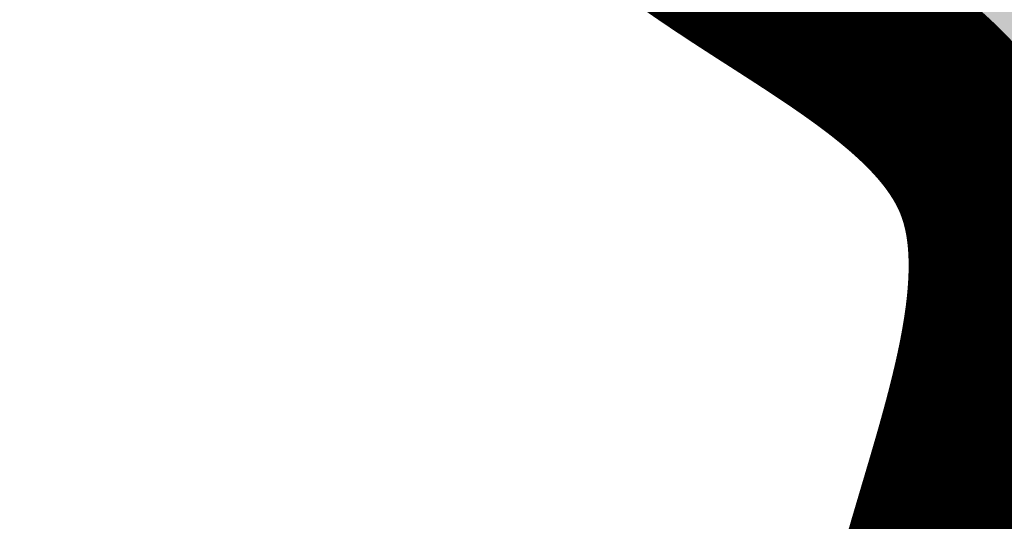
# Model space of a CAD drawing. Header units: feet. Extents: x 1609737 to 1611449, y 574802 to 575794.
# Tile 75 of 256: x 1610326.76 to 1610331.89, y 575082.48 to 575085.1. Entities that reach past the tile are written whole.
import ezdxf

# ---------------------------------------------------------------- set-up
doc = ezdxf.new("R2010")
doc.units = ezdxf.units.FT
doc.header["$MEASUREMENT"] = 0
for name, color, linetype in [('C-GROUTED-BLDR-HTCH', 51, 'Continuous'), ('C-THICKENED EDGE', 3, 'Continuous'), ('C-VOID FILLED RIPRAP', 23, 'Continuous')]:
    doc.layers.add(name, color=color, linetype=linetype)

msp = doc.modelspace()

# ---------------------------------------------------------------- hatches: boundary and pattern name
at = {"layer": 'C-GROUTED-BLDR-HTCH'}
h = msp.add_hatch(color=256, dxfattribs=at)
h.dxf.hatch_style = 1
edge = h.paths.add_edge_path()
edge.add_spline(control_points=[(1610338.3167, 575077.3049), (1610339.2058, 575077.2915), (1610341.5329, 575077.2562), (1610344.6524, 575078.9158), (1610347.6624, 575081.4405), (1610347.21, 575084.6556), (1610349.2776, 575086.9109), (1610347.9412, 575090.0754), (1610349.8933, 575092.3699), (1610350.1032, 575096.1434), (1610355.5532, 575095.4003), (1610355.9934, 575101.2696), (1610355.4723, 575105.8308), (1610358.5277, 575109.9061), (1610357.7687, 575114.2476), (1610360.3161, 575118.2475), (1610357.4874, 575121.9173), (1610357.4488, 575126.6298), (1610353.045, 575127.7319), (1610350.0293, 575131.6147), (1610344.3797, 575129.0674), (1610338.2027, 575130.8538), (1610334.7634, 575126.4186), (1610330.1865, 575124.5956), (1610330.8492, 575119.6839), (1610326.7603, 575115.3368), (1610332.0148, 575111.6728), (1610329.6882, 575107.7176), (1610332.8531, 575104.2811), (1610328.7347, 575100.8874), (1610330.5355, 575097.3779), (1610332.432, 575095.0593), (1610331.0877, 575092.6551), (1610328.8199, 575090.5035), (1610328.3858, 575085.833), (1610332.7256, 575084.3907), (1610329.7082, 575079.4126), (1610335.7189, 575079.1351), (1610337.8163, 575077.6574), (1610338.3167, 575077.3049)], knot_values=[0, 0, 0, 0, 2.629347, 6.881984, 10.487205, 13.296629, 15.704073, 18.754872, 21.957034, 24.143028, 28.660447, 32.77529, 38.589494, 42.850758, 46.726894, 51.251532, 55.088623, 59.38992, 63.598882, 66.989913, 72.808093, 79.211045, 84.252323, 88.386801, 92.089543, 97.425027, 102.4142, 105.567426, 108.88228, 113.508657, 117.034267, 119.491822, 121.72739, 124.218689, 129.345747, 131.896206, 134.923903, 141.002074, 142.906083, 142.906083, 142.906083, 142.906083], degree=3, periodic=0)

# ---------------------------------------------------------------- linework, layer by layer
msp.add_spline([(1610338.3167, 575077.3049), (1610340.9431, 575077.4287), (1610344.8098, 575079.1988), (1610347.2113, 575081.8878), (1610347.6453, 575084.6635), (1610348.6873, 575086.8337), (1610348.5385, 575089.8809), (1610349.7285, 575092.8537), (1610350.3978, 575094.9347), (1610354.6371, 575096.4955), (1610355.827, 575100.4345), (1610356.2733, 575106.2316), (1610357.9896, 575110.1319), (1610358.2871, 575113.9966), (1610359.4027, 575118.3816), (1610357.9896, 575121.949), (1610356.6509, 575126.0367), (1610353.081, 575128.2663), (1610350.4036, 575130.3473), (1610344.6025, 575129.9014), (1610338.2065, 575129.6041), (1610334.1903, 575126.5569), (1610330.9179, 575124.03), (1610330.2486, 575120.3882), (1610328.538, 575115.3344), (1610330.9179, 575110.9494), (1610330.4717, 575107.828), (1610331.5873, 575104.7065), (1610329.728, 575100.4702), (1610330.8436, 575097.1257), (1610331.9455, 575094.929), (1610331.0901, 575092.8636), (1610329.5792, 575090.8827), (1610329.8099, 575085.7609), (1610331.7575, 575084.1141), (1610331.3081, 575081.1199), (1610336.6871, 575078.2897), (1610338.3167, 575077.3049)], degree=3, dxfattribs=at)
at = {"layer": 'C-THICKENED EDGE', "const_width": 1, "flags": 128}
msp.add_lwpolyline([(1610330.2415, 575085.5989), (1610330.2475, 575085.5945), (1610330.2536, 575085.5902), (1610330.2596, 575085.5859), (1610330.2656, 575085.5816), (1610330.2716, 575085.5773), (1610330.2777, 575085.573), (1610330.2837, 575085.5687), (1610330.2898, 575085.5645), (1610330.2959, 575085.5602), (1610330.3019, 575085.5559), (1610330.308, 575085.5517), (1610330.3141, 575085.5474), (1610330.3202, 575085.5432), (1610330.3263, 575085.5389), (1610330.3324, 575085.5347), (1610330.3385, 575085.5305), (1610330.3446, 575085.5262), (1610330.3507, 575085.522), (1610330.3568, 575085.5178), (1610330.3629, 575085.5136), (1610330.3691, 575085.5094), (1610330.3752, 575085.5052), (1610330.3814, 575085.501), (1610330.3875, 575085.4969), (1610330.3937, 575085.4927), (1610330.3998, 575085.4885), (1610330.406, 575085.4843), (1610330.4121, 575085.4802), (1610330.4183, 575085.476), (1610330.4245, 575085.4719), (1610330.4306, 575085.4677), (1610330.443, 575085.4595), (1610330.4554, 575085.4512), (1610330.4678, 575085.443), (1610330.4802, 575085.4348), (1610330.4926, 575085.4266), (1610330.505, 575085.4184), (1610330.5174, 575085.4102), (1610330.5299, 575085.4021), (1610330.5423, 575085.3939), (1610330.5547, 575085.3858), (1610330.5672, 575085.3777), (1610330.5796, 575085.3696), (1610330.5921, 575085.3615), (1610330.6045, 575085.3535), (1610330.617, 575085.3454), (1610330.6294, 575085.3374), (1610330.6419, 575085.3294), (1610330.6543, 575085.3213), (1610330.6668, 575085.3133), (1610330.6792, 575085.3053), (1610330.6916, 575085.2973), (1610330.7041, 575085.2894), (1610330.7165, 575085.2814), (1610330.7289, 575085.2734), (1610330.7413, 575085.2655), (1610330.7536, 575085.2575), (1610330.766, 575085.2496), (1610330.7784, 575085.2416), (1610330.7907, 575085.2337), (1610330.803, 575085.2257), (1610330.8153, 575085.2178), (1610330.8276, 575085.2099), (1610330.8399, 575085.202), (1610330.8521, 575085.194), (1610330.8644, 575085.1861), (1610330.8766, 575085.1782), (1610330.8887, 575085.1703), (1610330.8948, 575085.1663), (1610330.9009, 575085.1623), (1610330.907, 575085.1584), (1610330.913, 575085.1544), (1610330.9191, 575085.1504), (1610330.9251, 575085.1465), (1610330.9312, 575085.1425), (1610330.9372, 575085.1385), (1610330.9432, 575085.1346), (1610330.9493, 575085.1306), (1610330.9553, 575085.1266), (1610330.9613, 575085.1227), (1610330.9673, 575085.1187), (1610330.9733, 575085.1147), (1610330.9793, 575085.1108), (1610330.9852, 575085.1068), (1610330.9912, 575085.1028), (1610330.9972, 575085.0988), (1610331.0031, 575085.0949), (1610331.009, 575085.0909), (1610331.015, 575085.0869), (1610331.0209, 575085.0829), (1610331.0268, 575085.0789), (1610331.0327, 575085.0749), (1610331.0386, 575085.071), (1610331.0445, 575085.067), (1610331.0504, 575085.063), (1610331.0562, 575085.059), (1610331.0621, 575085.055), (1610331.068, 575085.051), (1610331.0738, 575085.047), (1610331.0796, 575085.043), (1610331.0854, 575085.039), (1610331.0912, 575085.035), (1610331.097, 575085.031), (1610331.1028, 575085.0269), (1610331.1086, 575085.0229), (1610331.1144, 575085.0189), (1610331.1201, 575085.0149), (1610331.1259, 575085.0109), (1610331.1316, 575085.0068), (1610331.1373, 575085.0028), (1610331.143, 575084.9988), (1610331.1487, 575084.9947), (1610331.1544, 575084.9907), (1610331.1601, 575084.9867), (1610331.1657, 575084.9826), (1610331.1714, 575084.9786), (1610331.177, 575084.9745), (1610331.1826, 575084.9705), (1610331.1882, 575084.9664), (1610331.1938, 575084.9623), (1610331.1994, 575084.9583), (1610331.205, 575084.9542), (1610331.2106, 575084.9501), (1610331.2161, 575084.946), (1610331.2216, 575084.942), (1610331.2271, 575084.9379), (1610331.2327, 575084.9338), (1610331.2381, 575084.9297), (1610331.2436, 575084.9256), (1610331.2491, 575084.9215), (1610331.2545, 575084.9174), (1610331.26, 575084.9133), (1610331.2654, 575084.9091), (1610331.2708, 575084.905), (1610331.2762, 575084.9009), (1610331.2816, 575084.8968), (1610331.2869, 575084.8926), (1610331.2923, 575084.8885), (1610331.2976, 575084.8843), (1610331.3029, 575084.8802), (1610331.3082, 575084.876), (1610331.3135, 575084.8718), (1610331.3188, 575084.8677), (1610331.324, 575084.8635), (1610331.3292, 575084.8593), (1610331.3345, 575084.8551), (1610331.3397, 575084.8509), (1610331.3448, 575084.8468), (1610331.35, 575084.8425), (1610331.3552, 575084.8383), (1610331.3603, 575084.8341), (1610331.3654, 575084.8299), (1610331.3705, 575084.8257), (1610331.3756, 575084.8214), (1610331.3807, 575084.8172), (1610331.3857, 575084.813), (1610331.3908, 575084.8087), (1610331.3958, 575084.8045), (1610331.4008, 575084.8002), (1610331.4058, 575084.7959), (1610331.4107, 575084.7916), (1610331.4157, 575084.7874), (1610331.4206, 575084.7831), (1610331.4255, 575084.7788), (1610331.4304, 575084.7745), (1610331.4352, 575084.7702), (1610331.4401, 575084.7658), (1610331.4449, 575084.7615), (1610331.4497, 575084.7572), (1610331.4545, 575084.7528), (1610331.4593, 575084.7485), (1610331.4641, 575084.7441), (1610331.4688, 575084.7398), (1610331.4735, 575084.7354), (1610331.4782, 575084.731), (1610331.4829, 575084.7267), (1610331.4875, 575084.7223), (1610331.4922, 575084.7179), (1610331.4968, 575084.7135), (1610331.5014, 575084.709), (1610331.5059, 575084.7046), (1610331.5105, 575084.7002), (1610331.515, 575084.6957), (1610331.5195, 575084.6913), (1610331.524, 575084.6868), (1610331.5285, 575084.6824), (1610331.5329, 575084.6779), (1610331.5373, 575084.6734), (1610331.5417, 575084.6689), (1610331.5461, 575084.6644), (1610331.5505, 575084.6599), (1610331.5548, 575084.6554), (1610331.5591, 575084.6509), (1610331.5634, 575084.6464), (1610331.5677, 575084.6418), (1610331.5719, 575084.6373), (1610331.574, 575084.635), (1610331.5761, 575084.6327), (1610331.5782, 575084.6304), (1610331.5803, 575084.6281), (1610331.5824, 575084.6258), (1610331.5845, 575084.6236), (1610331.5866, 575084.6213), (1610331.5887, 575084.619), (1610331.5907, 575084.6167), (1610331.5928, 575084.6144), (1610331.5948, 575084.6121), (1610331.5969, 575084.6098), (1610331.5989, 575084.6075), (1610331.601, 575084.6051), (1610331.603, 575084.6028), (1610331.605, 575084.6005), (1610331.6071, 575084.5982), (1610331.6091, 575084.5959), (1610331.6111, 575084.5936), (1610331.6131, 575084.5912), (1610331.6151, 575084.5889), (1610331.6171, 575084.5866), (1610331.619, 575084.5842), (1610331.621, 575084.5819), (1610331.623, 575084.5796), (1610331.625, 575084.5772), (1610331.6269, 575084.5749), (1610331.6289, 575084.5726), (1610331.6308, 575084.5702), (1610331.6328, 575084.5679), (1610331.6347, 575084.5655), (1610331.6366, 575084.5631), (1610331.6385, 575084.5608), (1610331.6405, 575084.5584), (1610331.6424, 575084.5561), (1610331.6443, 575084.5537), (1610331.6462, 575084.5513), (1610331.6481, 575084.549), (1610331.6499, 575084.5466), (1610331.6518, 575084.5442), (1610331.6537, 575084.5418), (1610331.6556, 575084.5395), (1610331.6574, 575084.5371), (1610331.6593, 575084.5347), (1610331.6611, 575084.5323), (1610331.663, 575084.5299), (1610331.6648, 575084.5275), (1610331.6666, 575084.5251), (1610331.6684, 575084.5227), (1610331.6703, 575084.5203), (1610331.6721, 575084.5179), (1610331.6739, 575084.5155), (1610331.6757, 575084.5131), (1610331.6774, 575084.5107), (1610331.6792, 575084.5083), (1610331.681, 575084.5059), (1610331.6828, 575084.5034), (1610331.6845, 575084.501), (1610331.6863, 575084.4986), (1610331.688, 575084.4962), (1610331.6898, 575084.4937), (1610331.6915, 575084.4913), (1610331.6932, 575084.4889), (1610331.6949, 575084.4864), (1610331.6967, 575084.484), (1610331.6984, 575084.4815), (1610331.7001, 575084.4791), (1610331.7018, 575084.4766), (1610331.7035, 575084.4742), (1610331.7051, 575084.4717), (1610331.7068, 575084.4693), (1610331.7085, 575084.4668), (1610331.7101, 575084.4643), (1610331.7118, 575084.4619), (1610331.7134, 575084.4594), (1610331.7151, 575084.4569), (1610331.7167, 575084.4544), (1610331.7183, 575084.452), (1610331.7199, 575084.4495), (1610331.7215, 575084.447), (1610331.7232, 575084.4445), (1610331.7247, 575084.442), (1610331.7263, 575084.4395), (1610331.7279, 575084.437), (1610331.7295, 575084.4345), (1610331.7311, 575084.432), (1610331.7326, 575084.4295), (1610331.7342, 575084.427), (1610331.7357, 575084.4245), (1610331.7373, 575084.422), (1610331.7388, 575084.4194), (1610331.7403, 575084.4169), (1610331.7418, 575084.4144), (1610331.7434, 575084.4119), (1610331.7449, 575084.4093), (1610331.7464, 575084.4068), (1610331.7478, 575084.4042), (1610331.7493, 575084.4017), (1610331.7508, 575084.3992), (1610331.7523, 575084.3966), (1610331.7537, 575084.3941), (1610331.7552, 575084.3915), (1610331.7566, 575084.389), (1610331.7581, 575084.3864), (1610331.7595, 575084.3838), (1610331.7609, 575084.3813), (1610331.7623, 575084.3787), (1610331.7637, 575084.3761), (1610331.7651, 575084.3735), (1610331.7665, 575084.371), (1610331.7679, 575084.3684), (1610331.7693, 575084.3658), (1610331.7707, 575084.3632), (1610331.772, 575084.3606), (1610331.7734, 575084.358), (1610331.7747, 575084.3554), (1610331.7761, 575084.3528), (1610331.7774, 575084.3502), (1610331.7787, 575084.3476), (1610331.78, 575084.345), (1610331.7813, 575084.3424), (1610331.7826, 575084.3397), (1610331.7839, 575084.3371), (1610331.7852, 575084.3345), (1610331.7865, 575084.3319), (1610331.7878, 575084.3292), (1610331.789, 575084.3266), (1610331.7903, 575084.324), (1610331.7915, 575084.3213), (1610331.7928, 575084.3187), (1610331.794, 575084.316), (1610331.7952, 575084.3134), (1610331.7965, 575084.3107), (1610331.7977, 575084.3081), (1610331.7989, 575084.3054), (1610331.8001, 575084.3027), (1610331.8012, 575084.3001), (1610331.8024, 575084.2974), (1610331.8036, 575084.2947), (1610331.8047, 575084.292), (1610331.8059, 575084.2893), (1610331.807, 575084.2867), (1610331.8082, 575084.284), (1610331.8093, 575084.2813), (1610331.8104, 575084.2786), (1610331.8115, 575084.2759), (1610331.8126, 575084.2732), (1610331.8137, 575084.2705), (1610331.8148, 575084.2677), (1610331.8159, 575084.265), (1610331.817, 575084.2623), (1610331.818, 575084.2596), (1610331.8191, 575084.2569), (1610331.8201, 575084.2541), (1610331.8212, 575084.2514), (1610331.8222, 575084.2487), (1610331.8232, 575084.2459), (1610331.8242, 575084.2432), (1610331.8253, 575084.2404), (1610331.8262, 575084.2377), (1610331.8272, 575084.2349), (1610331.8282, 575084.2322), (1610331.8292, 575084.2294), (1610331.8302, 575084.2266), (1610331.8311, 575084.2239), (1610331.8321, 575084.2211), (1610331.833, 575084.2183), (1610331.8339, 575084.2155), (1610331.8349, 575084.2127), (1610331.8358, 575084.2099), (1610331.8367, 575084.2072), (1610331.8376, 575084.2044), (1610331.8385, 575084.2016), (1610331.8394, 575084.1988), (1610331.8402, 575084.196), (1610331.8411, 575084.1931), (1610331.842, 575084.1903), (1610331.8428, 575084.1875), (1610331.8437, 575084.1847), (1610331.8445, 575084.1819), (1610331.8453, 575084.1791), (1610331.8462, 575084.1762), (1610331.847, 575084.1734), (1610331.8478, 575084.1706), (1610331.8486, 575084.1677), (1610331.8494, 575084.1649), (1610331.8502, 575084.162), (1610331.8509, 575084.1592), (1610331.8517, 575084.1563), (1610331.8525, 575084.1535), (1610331.8532, 575084.1506), (1610331.854, 575084.1477), (1610331.8547, 575084.1449), (1610331.8554, 575084.142), (1610331.8561, 575084.1391), (1610331.8569, 575084.1363), (1610331.8576, 575084.1334), (1610331.8583, 575084.1305), (1610331.8589, 575084.1276), (1610331.8596, 575084.1247), (1610331.8603, 575084.1218), (1610331.861, 575084.1189), (1610331.8616, 575084.116), (1610331.8623, 575084.1131), (1610331.8629, 575084.1102), (1610331.8636, 575084.1073), (1610331.8642, 575084.1044), (1610331.8648, 575084.1015), (1610331.8654, 575084.0986), (1610331.8661, 575084.0956), (1610331.8667, 575084.0927), (1610331.8673, 575084.0898), (1610331.8678, 575084.0869), (1610331.8684, 575084.0839), (1610331.869, 575084.081), (1610331.8696, 575084.078), (1610331.8701, 575084.0751), (1610331.8707, 575084.0721), (1610331.8712, 575084.0692), (1610331.8717, 575084.0662), (1610331.8723, 575084.0633), (1610331.8728, 575084.0603), (1610331.8733, 575084.0574), (1610331.8738, 575084.0544), (1610331.8743, 575084.0514), (1610331.8748, 575084.0485), (1610331.8753, 575084.0455), (1610331.8758, 575084.0425), (1610331.8763, 575084.0395), (1610331.8767, 575084.0365), (1610331.8772, 575084.0335), (1610331.8776, 575084.0305), (1610331.8781, 575084.0276), (1610331.8785, 575084.0246), (1610331.8789, 575084.0216), (1610331.8794, 575084.0186), (1610331.8798, 575084.0155), (1610331.8802, 575084.0125), (1610331.8806, 575084.0095), (1610331.881, 575084.0065), (1610331.8814, 575084.0035), (1610331.8818, 575084.0005), (1610331.8821, 575083.9974), (1610331.8825, 575083.9944), (1610331.8829, 575083.9914), (1610331.8832, 575083.9884), (1610331.8836, 575083.9853), (1610331.8839, 575083.9823), (1610331.8842, 575083.9792), (1610331.8846, 575083.9762), (1610331.8849, 575083.9731), (1610331.8852, 575083.9701), (1610331.8855, 575083.967), (1610331.8858, 575083.964), (1610331.8861, 575083.9609), (1610331.8864, 575083.9579), (1610331.8867, 575083.9548), (1610331.887, 575083.9517), (1610331.8872, 575083.9487), (1610331.8875, 575083.9456), (1610331.8877, 575083.9425), (1610331.888, 575083.9394), (1610331.8882, 575083.9363), (1610331.8885, 575083.9333), (1610331.8887, 575083.9302), (1610331.8889, 575083.9271), (1610331.8891, 575083.924), (1610331.8893, 575083.9209), (1610331.8895, 575083.9178), (1610331.8897, 575083.9147), (1610331.8899, 575083.9116), (1610331.8901, 575083.9085), (1610331.8903, 575083.9054), (1610331.8905, 575083.9022), (1610331.8906, 575083.8991), (1610331.8908, 575083.896), (1610331.8909, 575083.8929), (1610331.8911, 575083.8898), (1610331.8912, 575083.8866), (1610331.8914, 575083.8835), (1610331.8915, 575083.8804), (1610331.8916, 575083.8772), (1610331.8917, 575083.8741), (1610331.8918, 575083.871), (1610331.8919, 575083.8678), (1610331.892, 575083.8647), (1610331.8921, 575083.8615), (1610331.8922, 575083.8584), (1610331.8923, 575083.8552), (1610331.8923, 575083.8521), (1610331.8924, 575083.8489), (1610331.8925, 575083.8458), (1610331.8925, 575083.8426), (1610331.8926, 575083.8394), (1610331.8926, 575083.8363), (1610331.8927, 575083.8331), (1610331.8927, 575083.8299), (1610331.8927, 575083.8267), (1610331.8927, 575083.8236), (1610331.8927, 575083.8204), (1610331.8927, 575083.8172), (1610331.8927, 575083.814), (1610331.8927, 575083.8108), (1610331.8927, 575083.8076), (1610331.8927, 575083.8044), (1610331.8927, 575083.8012), (1610331.8927, 575083.798), (1610331.8926, 575083.7948), (1610331.8926, 575083.7916), (1610331.8925, 575083.7884), (1610331.8925, 575083.7852), (1610331.8924, 575083.782), (1610331.8924, 575083.7788), (1610331.8923, 575083.7756), (1610331.8921, 575083.7691), (1610331.892, 575083.7627), (1610331.8918, 575083.7562), (1610331.8915, 575083.7497), (1610331.8913, 575083.7433), (1610331.891, 575083.7368), (1610331.8907, 575083.7303), (1610331.8904, 575083.7238), (1610331.8901, 575083.7173), (1610331.8897, 575083.7107), (1610331.8894, 575083.7042), (1610331.889, 575083.6977), (1610331.8885, 575083.6911), (1610331.8881, 575083.6845), (1610331.8876, 575083.678), (1610331.8872, 575083.6714), (1610331.8867, 575083.6648), (1610331.8861, 575083.6582), (1610331.8856, 575083.6516), (1610331.885, 575083.645), (1610331.8845, 575083.6384), (1610331.8838, 575083.6317), (1610331.8832, 575083.6251), (1610331.8826, 575083.6185), (1610331.8819, 575083.6118), (1610331.8812, 575083.6051), (1610331.8805, 575083.5985), (1610331.8798, 575083.5918), (1610331.8791, 575083.5851), (1610331.8783, 575083.5784), (1610331.8775, 575083.5717), (1610331.8767, 575083.565), (1610331.8759, 575083.5583), (1610331.8751, 575083.5515), (1610331.8743, 575083.5448), (1610331.8734, 575083.538), (1610331.8725, 575083.5313), (1610331.8716, 575083.5245), (1610331.8707, 575083.5178), (1610331.8697, 575083.511), (1610331.8688, 575083.5042), (1610331.8678, 575083.4974), (1610331.8668, 575083.4906), (1610331.8658, 575083.4838), (1610331.8648, 575083.477), (1610331.8637, 575083.4702), (1610331.8627, 575083.4634), (1610331.8616, 575083.4566), (1610331.8605, 575083.4497), (1610331.8594, 575083.4429), (1610331.8582, 575083.436), (1610331.8571, 575083.4292), (1610331.8559, 575083.4223), (1610331.8548, 575083.4154), (1610331.8536, 575083.4086), (1610331.8524, 575083.4017), (1610331.8511, 575083.3948), (1610331.8499, 575083.3879), (1610331.8487, 575083.381), (1610331.8474, 575083.3741), (1610331.8461, 575083.3672), (1610331.8448, 575083.3602), (1610331.8435, 575083.3533), (1610331.8422, 575083.3464), (1610331.8408, 575083.3394), (1610331.8395, 575083.3325), (1610331.8381, 575083.3255), (1610331.8367, 575083.3186), (1610331.8353, 575083.3116), (1610331.8339, 575083.3047), (1610331.8325, 575083.2977), (1610331.8311, 575083.2907), (1610331.8296, 575083.2837), (1610331.8281, 575083.2767), (1610331.8267, 575083.2697), (1610331.8252, 575083.2627), (1610331.8237, 575083.2557), (1610331.8221, 575083.2487), (1610331.8206, 575083.2417), (1610331.8191, 575083.2347), (1610331.8175, 575083.2277), (1610331.8159, 575083.2206), (1610331.8144, 575083.2136), (1610331.8128, 575083.2066), (1610331.8112, 575083.1995), (1610331.8096, 575083.1925), (1610331.8079, 575083.1854), (1610331.8063, 575083.1784), (1610331.8046, 575083.1713), (1610331.803, 575083.1642), (1610331.8013, 575083.1572), (1610331.7996, 575083.1501), (1610331.7979, 575083.143), (1610331.7962, 575083.1359), (1610331.7945, 575083.1288), (1610331.7928, 575083.1217), (1610331.7911, 575083.1146), (1610331.7893, 575083.1075), (1610331.7875, 575083.1004), (1610331.7858, 575083.0933), (1610331.784, 575083.0862), (1610331.7822, 575083.0791), (1610331.7804, 575083.072), (1610331.7786, 575083.0649), (1610331.7768, 575083.0577), (1610331.775, 575083.0506), (1610331.7732, 575083.0435), (1610331.7713, 575083.0363), (1610331.7695, 575083.0292), (1610331.7676, 575083.0221), (1610331.7657, 575083.0149), (1610331.7639, 575083.0078), (1610331.762, 575083.0006), (1610331.7601, 575082.9935), (1610331.7582, 575082.9863), (1610331.7563, 575082.9791), (1610331.7544, 575082.972), (1610331.7524, 575082.9648), (1610331.7505, 575082.9576), (1610331.7486, 575082.9505), (1610331.7466, 575082.9433), (1610331.7447, 575082.9361), (1610331.7427, 575082.929), (1610331.7407, 575082.9218), (1610331.7388, 575082.9146), (1610331.7368, 575082.9074), (1610331.7348, 575082.9002), (1610331.7328, 575082.893), (1610331.7308, 575082.8858), (1610331.7288, 575082.8786), (1610331.7268, 575082.8714), (1610331.7228, 575082.857), (1610331.7187, 575082.8426), (1610331.7146, 575082.8282), (1610331.7105, 575082.8138), (1610331.7064, 575082.7994), (1610331.7023, 575082.785), (1610331.6981, 575082.7705), (1610331.6939, 575082.7561), (1610331.6897, 575082.7417), (1610331.6855, 575082.7272), (1610331.6813, 575082.7128), (1610331.6771, 575082.6983), (1610331.6729, 575082.6839), (1610331.6686, 575082.6694), (1610331.6643, 575082.655), (1610331.6601, 575082.6405), (1610331.6558, 575082.6261), (1610331.6473, 575082.5972), (1610331.6387, 575082.5683), (1610331.6301, 575082.5394), (1610331.6215, 575082.5105), (1610331.6129, 575082.4817), (1610331.6087, 575082.4673), (1610331.6044, 575082.4528), (1610331.6001, 575082.4384), (1610331.5959, 575082.424), (1610331.5916, 575082.4096), (1610331.5874, 575082.3953), (1610331.5832, 575082.3809), (1610331.5789, 575082.3665), (1610331.5747, 575082.3522), (1610331.5705, 575082.3378), (1610331.5664, 575082.3235), (1610331.5622, 575082.3092), (1610331.5581, 575082.2948), (1610331.5539, 575082.2805), (1610331.5498, 575082.2662), (1610331.5457, 575082.252), (1610331.5437, 575082.2448), (1610331.5417, 575082.2377), (1610331.5396, 575082.2306), (1610331.5376, 575082.2234), (1610331.5356, 575082.2163), (1610331.5336, 575082.2092), (1610331.5316, 575082.2021), (1610331.5296, 575082.195), (1610331.5276, 575082.1879), (1610331.5256, 575082.1808), (1610331.5237, 575082.1737), (1610331.5217, 575082.1666), (1610331.5197, 575082.1595), (1610331.5178, 575082.1524), (1610331.5158, 575082.1453), (1610331.5139, 575082.1382), (1610331.512, 575082.1312), (1610331.51, 575082.1241), (1610331.5081, 575082.117), (1610331.5062, 575082.11), (1610331.5043, 575082.1029), (1610331.5024, 575082.0959), (1610331.5005, 575082.0888), (1610331.4986, 575082.0818), (1610331.4968, 575082.0747), (1610331.4949, 575082.0677), (1610331.4931, 575082.0607), (1610331.4912, 575082.0537), (1610331.4894, 575082.0466), (1610331.4875, 575082.0396), (1610331.4857, 575082.0326), (1610331.4839, 575082.0256), (1610331.4821, 575082.0186), (1610331.4803, 575082.0116), (1610331.4785, 575082.0046), (1610331.4768, 575081.9977), (1610331.475, 575081.9907), (1610331.4733, 575081.9837), (1610331.4715, 575081.9767)], dxfattribs=at)
at = {"layer": 'C-VOID FILLED RIPRAP', "linetype": 'Continuous'}
msp.add_lwpolyline([(1610330.7149, 575085.1037), (1610330.7272, 575085.0958), (1610330.7396, 575085.0878), (1610330.7519, 575085.0799), (1610330.7641, 575085.072), (1610330.7764, 575085.0641), (1610330.7887, 575085.0561), (1610330.8009, 575085.0482), (1610330.8131, 575085.0403), (1610330.8253, 575085.0324), (1610330.8314, 575085.0284), (1610330.8374, 575085.0244), (1610330.8435, 575085.0205), (1610330.8496, 575085.0165), (1610330.8556, 575085.0125), (1610330.8617, 575085.0086), (1610330.8677, 575085.0046), (1610330.8737, 575085.0006), (1610330.8798, 575084.9967), (1610330.8858, 575084.9927), (1610330.8918, 575084.9887), (1610330.8978, 575084.9848), (1610330.9038, 575084.9808), (1610330.9098, 575084.9768), (1610330.9158, 575084.9729), (1610330.9218, 575084.9689), (1610330.9277, 575084.9649), (1610330.9337, 575084.9609), (1610330.9396, 575084.957), (1610330.9456, 575084.953), (1610330.9515, 575084.949), (1610330.9574, 575084.945), (1610330.9633, 575084.941), (1610330.9692, 575084.937), (1610330.9751, 575084.9331), (1610330.981, 575084.9291), (1610330.9869, 575084.9251), (1610330.9928, 575084.9211), (1610330.9986, 575084.9171), (1610331.0045, 575084.9131), (1610331.0103, 575084.9091), (1610331.0161, 575084.9051), (1610331.022, 575084.9011), (1610331.0278, 575084.8971), (1610331.0336, 575084.8931), (1610331.0394, 575084.8891), (1610331.0451, 575084.885), (1610331.0509, 575084.881), (1610331.0566, 575084.877), (1610331.0624, 575084.873), (1610331.0681, 575084.869), (1610331.0738, 575084.8649), (1610331.0795, 575084.8609), (1610331.0852, 575084.8569), (1610331.0909, 575084.8528), (1610331.0966, 575084.8488), (1610331.1023, 575084.8447), (1610331.1079, 575084.8407), (1610331.1135, 575084.8366), (1610331.1192, 575084.8326), (1610331.1248, 575084.8285), (1610331.1304, 575084.8244), (1610331.136, 575084.8204), (1610331.1415, 575084.8163), (1610331.1471, 575084.8122), (1610331.1526, 575084.8081), (1610331.1582, 575084.8041), (1610331.1637, 575084.8), (1610331.1692, 575084.7959), (1610331.1747, 575084.7918), (1610331.1801, 575084.7877), (1610331.1856, 575084.7836), (1610331.1911, 575084.7795), (1610331.1965, 575084.7754), (1610331.2019, 575084.7712), (1610331.2073, 575084.7671), (1610331.2127, 575084.763), (1610331.2181, 575084.7589), (1610331.2234, 575084.7547), (1610331.2288, 575084.7506), (1610331.2341, 575084.7464), (1610331.2394, 575084.7423), (1610331.2447, 575084.7381), (1610331.25, 575084.734), (1610331.2553, 575084.7298), (1610331.2605, 575084.7256), (1610331.2658, 575084.7214), (1610331.271, 575084.7172), (1610331.2762, 575084.7131), (1610331.2814, 575084.7089), (1610331.2865, 575084.7047), (1610331.2917, 575084.7004), (1610331.2968, 575084.6962), (1610331.302, 575084.692), (1610331.3071, 575084.6878), (1610331.3121, 575084.6836), (1610331.3172, 575084.6793), (1610331.3223, 575084.6751), (1610331.3273, 575084.6708), (1610331.3323, 575084.6666), (1610331.3373, 575084.6623), (1610331.3423, 575084.658), (1610331.3472, 575084.6538), (1610331.3522, 575084.6495), (1610331.3571, 575084.6452), (1610331.362, 575084.6409), (1610331.3669, 575084.6366), (1610331.3718, 575084.6323), (1610331.3766, 575084.628), (1610331.3815, 575084.6236), (1610331.3863, 575084.6193), (1610331.3911, 575084.615), (1610331.3958, 575084.6106), (1610331.4006, 575084.6063), (1610331.4053, 575084.6019), (1610331.41, 575084.5975), (1610331.4147, 575084.5931), (1610331.4194, 575084.5888), (1610331.4241, 575084.5844), (1610331.4287, 575084.58), (1610331.4333, 575084.5756), (1610331.4379, 575084.5711), (1610331.4425, 575084.5667), (1610331.447, 575084.5623), (1610331.4515, 575084.5579), (1610331.456, 575084.5534), (1610331.4605, 575084.549), (1610331.465, 575084.5445), (1610331.4694, 575084.54), (1610331.4739, 575084.5355), (1610331.4783, 575084.531), (1610331.4826, 575084.5265), (1610331.487, 575084.522), (1610331.4913, 575084.5175), (1610331.4956, 575084.513), (1610331.4999, 575084.5085), (1610331.5042, 575084.5039), (1610331.5084, 575084.4994), (1610331.5106, 575084.4971), (1610331.5127, 575084.4948), (1610331.5148, 575084.4925), (1610331.5169, 575084.4902), (1610331.519, 575084.488), (1610331.521, 575084.4857), (1610331.5231, 575084.4834), (1610331.5252, 575084.4811), (1610331.5273, 575084.4788), (1610331.5293, 575084.4765), (1610331.5314, 575084.4742), (1610331.5334, 575084.4719), (1610331.5355, 575084.4696), (1610331.5375, 575084.4672), (1610331.5395, 575084.4649), (1610331.5416, 575084.4626), (1610331.5436, 575084.4603), (1610331.5456, 575084.458), (1610331.5476, 575084.4557), (1610331.5496, 575084.4533), (1610331.5516, 575084.451), (1610331.5536, 575084.4487), (1610331.5556, 575084.4464), (1610331.5576, 575084.444), (1610331.5595, 575084.4417), (1610331.5615, 575084.4393), (1610331.5634, 575084.437), (1610331.5654, 575084.4347), (1610331.5673, 575084.4323), (1610331.5693, 575084.43), (1610331.5712, 575084.4276), (1610331.5732, 575084.4253), (1610331.5751, 575084.4229), (1610331.577, 575084.4205), (1610331.5789, 575084.4182), (1610331.5808, 575084.4158), (1610331.5827, 575084.4134), (1610331.5846, 575084.4111), (1610331.5865, 575084.4087), (1610331.5884, 575084.4063), (1610331.5902, 575084.404), (1610331.5921, 575084.4016), (1610331.5939, 575084.3992), (1610331.5958, 575084.3968), (1610331.5976, 575084.3944), (1610331.5995, 575084.392), (1610331.6013, 575084.3896), (1610331.6031, 575084.3872), (1610331.605, 575084.3848), (1610331.6068, 575084.3824), (1610331.6086, 575084.38), (1610331.6104, 575084.3776), (1610331.6122, 575084.3752), (1610331.614, 575084.3728), (1610331.6157, 575084.3704), (1610331.6175, 575084.368), (1610331.6193, 575084.3656), (1610331.621, 575084.3631), (1610331.6228, 575084.3607), (1610331.6246, 575084.3583), (1610331.6263, 575084.3558), (1610331.628, 575084.3534), (1610331.6298, 575084.351), (1610331.6315, 575084.3485), (1610331.6332, 575084.3461), (1610331.6349, 575084.3436), (1610331.6366, 575084.3412), (1610331.6383, 575084.3387), (1610331.64, 575084.3363), (1610331.6417, 575084.3338), (1610331.6433, 575084.3314), (1610331.645, 575084.3289), (1610331.6467, 575084.3264), (1610331.6483, 575084.324), (1610331.65, 575084.3215), (1610331.6516, 575084.319), (1610331.6532, 575084.3165), (1610331.6548, 575084.3141), (1610331.6565, 575084.3116), (1610331.6581, 575084.3091), (1610331.6597, 575084.3066), (1610331.6613, 575084.3041), (1610331.6629, 575084.3016), (1610331.6644, 575084.2991), (1610331.666, 575084.2966), (1610331.6676, 575084.2941), (1610331.6692, 575084.2916), (1610331.6707, 575084.2891), (1610331.6723, 575084.2866), (1610331.6738, 575084.2841), (1610331.6753, 575084.2815), (1610331.6768, 575084.279), (1610331.6784, 575084.2765), (1610331.6799, 575084.274), (1610331.6814, 575084.2714), (1610331.6829, 575084.2689), (1610331.6844, 575084.2664), (1610331.6858, 575084.2638), (1610331.6873, 575084.2613), (1610331.6888, 575084.2587), (1610331.6902, 575084.2562), (1610331.6917, 575084.2536), (1610331.6931, 575084.2511), (1610331.6946, 575084.2485), (1610331.696, 575084.2459), (1610331.6974, 575084.2434), (1610331.6989, 575084.2408), (1610331.7003, 575084.2382), (1610331.7017, 575084.2356), (1610331.7031, 575084.2331), (1610331.7044, 575084.2305), (1610331.7058, 575084.2279), (1610331.7072, 575084.2253), (1610331.7085, 575084.2227), (1610331.7099, 575084.2201), (1610331.7113, 575084.2175), (1610331.7126, 575084.2149), (1610331.7139, 575084.2123), (1610331.7152, 575084.2097), (1610331.7166, 575084.2071), (1610331.7179, 575084.2045), (1610331.7192, 575084.2019), (1610331.7205, 575084.1992), (1610331.7218, 575084.1966), (1610331.723, 575084.194), (1610331.7243, 575084.1913), (1610331.7256, 575084.1887), (1610331.7268, 575084.1861), (1610331.7281, 575084.1834), (1610331.7293, 575084.1808), (1610331.7305, 575084.1781), (1610331.7318, 575084.1755), (1610331.733, 575084.1728), (1610331.7342, 575084.1702), (1610331.7354, 575084.1675), (1610331.7366, 575084.1648), (1610331.7378, 575084.1622), (1610331.7389, 575084.1595), (1610331.7401, 575084.1568), (1610331.7413, 575084.1541), (1610331.7424, 575084.1514), (1610331.7436, 575084.1488), (1610331.7447, 575084.1461), (1610331.7458, 575084.1434), (1610331.747, 575084.1407), (1610331.7481, 575084.138), (1610331.7492, 575084.1353), (1610331.7503, 575084.1326), (1610331.7514, 575084.1298), (1610331.7524, 575084.1271), (1610331.7535, 575084.1244), (1610331.7546, 575084.1217), (1610331.7556, 575084.119), (1610331.7567, 575084.1162), (1610331.7577, 575084.1135), (1610331.7587, 575084.1108), (1610331.7598, 575084.108), (1610331.7608, 575084.1053), (1610331.7618, 575084.1025), (1610331.7628, 575084.0998), (1610331.7638, 575084.097), (1610331.7647, 575084.0943), (1610331.7657, 575084.0915), (1610331.7667, 575084.0887), (1610331.7676, 575084.086), (1610331.7686, 575084.0832), (1610331.7695, 575084.0804), (1610331.7705, 575084.0776), (1610331.7714, 575084.0748), (1610331.7723, 575084.0721), (1610331.7732, 575084.0693), (1610331.7741, 575084.0665), (1610331.775, 575084.0637), (1610331.7759, 575084.0609), (1610331.7768, 575084.0581), (1610331.7776, 575084.0553), (1610331.7785, 575084.0524), (1610331.7794, 575084.0496), (1610331.7802, 575084.0468), (1610331.781, 575084.044), (1610331.7819, 575084.0412), (1610331.7827, 575084.0383), (1610331.7835, 575084.0355), (1610331.7843, 575084.0327), (1610331.7851, 575084.0298), (1610331.7859, 575084.027), (1610331.7867, 575084.0241), (1610331.7875, 575084.0213), (1610331.7882, 575084.0184), (1610331.789, 575084.0156), (1610331.7897, 575084.0127), (1610331.7905, 575084.0099), (1610331.7912, 575084.007), (1610331.7919, 575084.0041), (1610331.7927, 575084.0012), (1610331.7934, 575083.9984), (1610331.7941, 575083.9955), (1610331.7948, 575083.9926), (1610331.7955, 575083.9897), (1610331.7962, 575083.9868), (1610331.7968, 575083.9839), (1610331.7975, 575083.981), (1610331.7982, 575083.9781), (1610331.7988, 575083.9752), (1610331.7995, 575083.9723), (1610331.8001, 575083.9694), (1610331.8007, 575083.9665), (1610331.8014, 575083.9636), (1610331.802, 575083.9607), (1610331.8026, 575083.9577), (1610331.8032, 575083.9548), (1610331.8038, 575083.9519), (1610331.8044, 575083.949), (1610331.8049, 575083.946), (1610331.8055, 575083.9431), (1610331.8061, 575083.9401), (1610331.8066, 575083.9372), (1610331.8072, 575083.9343), (1610331.8077, 575083.9313), (1610331.8083, 575083.9283), (1610331.8088, 575083.9254), (1610331.8093, 575083.9224), (1610331.8098, 575083.9195), (1610331.8103, 575083.9165), (1610331.8109, 575083.9135), (1610331.8113, 575083.9106), (1610331.8118, 575083.9076), (1610331.8123, 575083.9046), (1610331.8128, 575083.9016), (1610331.8132, 575083.8986), (1610331.8137, 575083.8956), (1610331.8142, 575083.8927), (1610331.8146, 575083.8897), (1610331.815, 575083.8867), (1610331.8155, 575083.8837), (1610331.8159, 575083.8807), (1610331.8163, 575083.8777), (1610331.8167, 575083.8746), (1610331.8171, 575083.8716), (1610331.8175, 575083.8686), (1610331.8179, 575083.8656), (1610331.8183, 575083.8626), (1610331.8187, 575083.8596), (1610331.819, 575083.8565), (1610331.8194, 575083.8535), (1610331.8197, 575083.8505), (1610331.8201, 575083.8474), (1610331.8204, 575083.8444), (1610331.8208, 575083.8413), (1610331.8211, 575083.8383), (1610331.8214, 575083.8352), (1610331.8217, 575083.8322), (1610331.822, 575083.8291), (1610331.8223, 575083.8261), (1610331.8226, 575083.823), (1610331.8229, 575083.82), (1610331.8232, 575083.8169), (1610331.8235, 575083.8138), (1610331.8237, 575083.8108), (1610331.824, 575083.8077), (1610331.8243, 575083.8046), (1610331.8245, 575083.8015), (1610331.8248, 575083.7984), (1610331.825, 575083.7954), (1610331.8252, 575083.7923), (1610331.8254, 575083.7892), (1610331.8257, 575083.7861), (1610331.8259, 575083.783), (1610331.8261, 575083.7799), (1610331.8263, 575083.7768), (1610331.8265, 575083.7737), (1610331.8266, 575083.7706), (1610331.8268, 575083.7675), (1610331.827, 575083.7644), (1610331.8272, 575083.7612), (1610331.8273, 575083.7581), (1610331.8275, 575083.755), (1610331.8276, 575083.7519), (1610331.8277, 575083.7488), (1610331.8279, 575083.7456), (1610331.828, 575083.7425), (1610331.8281, 575083.7394), (1610331.8282, 575083.7362), (1610331.8284, 575083.7331), (1610331.8285, 575083.7299), (1610331.8285, 575083.7268), (1610331.8286, 575083.7236), (1610331.8287, 575083.7205), (1610331.8288, 575083.7173), (1610331.8289, 575083.7142), (1610331.8289, 575083.711), (1610331.829, 575083.7079), (1610331.8291, 575083.7047), (1610331.8291, 575083.7015), (1610331.8291, 575083.6984), (1610331.8292, 575083.6952), (1610331.8292, 575083.692), (1610331.8292, 575083.6888), (1610331.8292, 575083.6857), (1610331.8293, 575083.6825), (1610331.8293, 575083.6793), (1610331.8293, 575083.6761), (1610331.8293, 575083.6729), (1610331.8292, 575083.6697), (1610331.8292, 575083.6665), (1610331.8292, 575083.6633), (1610331.8292, 575083.6601), (1610331.8291, 575083.6569), (1610331.8291, 575083.6537), (1610331.8291, 575083.6505), (1610331.829, 575083.6473), (1610331.8289, 575083.6441), (1610331.8289, 575083.6409), (1610331.8288, 575083.6377), (1610331.8287, 575083.6312), (1610331.8285, 575083.6248), (1610331.8283, 575083.6183), (1610331.8281, 575083.6119), (1610331.8278, 575083.6054), (1610331.8275, 575083.5989), (1610331.8273, 575083.5924), (1610331.8269, 575083.5859), (1610331.8266, 575083.5794), (1610331.8263, 575083.5728), (1610331.8259, 575083.5663), (1610331.8255, 575083.5598), (1610331.8251, 575083.5532), (1610331.8246, 575083.5467), (1610331.8242, 575083.5401), (1610331.8237, 575083.5335), (1610331.8232, 575083.5269), (1610331.8227, 575083.5203), (1610331.8221, 575083.5137), (1610331.8216, 575083.5071), (1610331.821, 575083.5005), (1610331.8204, 575083.4938), (1610331.8198, 575083.4872), (1610331.8191, 575083.4806), (1610331.8184, 575083.4739), (1610331.8178, 575083.4672), (1610331.8171, 575083.4606), (1610331.8163, 575083.4539), (1610331.8156, 575083.4472), (1610331.8148, 575083.4405), (1610331.8141, 575083.4338), (1610331.8133, 575083.4271), (1610331.8125, 575083.4204), (1610331.8116, 575083.4136), (1610331.8108, 575083.4069), (1610331.8099, 575083.4002), (1610331.809, 575083.3934), (1610331.8081, 575083.3866), (1610331.8072, 575083.3799), (1610331.8063, 575083.3731), (1610331.8053, 575083.3663), (1610331.8043, 575083.3595), (1610331.8033, 575083.3527), (1610331.8023, 575083.3459), (1610331.8013, 575083.3391), (1610331.8002, 575083.3323), (1610331.7992, 575083.3255), (1610331.7981, 575083.3187), (1610331.797, 575083.3118), (1610331.7959, 575083.305), (1610331.7948, 575083.2981), (1610331.7936, 575083.2913), (1610331.7925, 575083.2844), (1610331.7913, 575083.2775), (1610331.7901, 575083.2707), (1610331.7889, 575083.2638), (1610331.7877, 575083.2569), (1610331.7864, 575083.25), (1610331.7852, 575083.2431), (1610331.7839, 575083.2362), (1610331.7826, 575083.2293), (1610331.7813, 575083.2223), (1610331.78, 575083.2154), (1610331.7787, 575083.2085), (1610331.7774, 575083.2015), (1610331.776, 575083.1946), (1610331.7746, 575083.1877), (1610331.7732, 575083.1807), (1610331.7719, 575083.1737), (1610331.7704, 575083.1668), (1610331.769, 575083.1598), (1610331.7676, 575083.1528), (1610331.7661, 575083.1458), (1610331.7647, 575083.1388), (1610331.7632, 575083.1318), (1610331.7617, 575083.1248), (1610331.7602, 575083.1178), (1610331.7587, 575083.1108), (1610331.7571, 575083.1038), (1610331.7556, 575083.0968), (1610331.754, 575083.0898), (1610331.7525, 575083.0827), (1610331.7509, 575083.0757), (1610331.7493, 575083.0687), (1610331.7477, 575083.0616), (1610331.7461, 575083.0546), (1610331.7445, 575083.0475), (1610331.7428, 575083.0405), (1610331.7412, 575083.0334), (1610331.7395, 575083.0263), (1610331.7378, 575083.0193), (1610331.7362, 575083.0122), (1610331.7345, 575083.0051), (1610331.7328, 575082.998), (1610331.731, 575082.9909), (1610331.7293, 575082.9838), (1610331.7276, 575082.9768), (1610331.7258, 575082.9697), (1610331.7241, 575082.9625), (1610331.7223, 575082.9554), (1610331.7205, 575082.9483), (1610331.7187, 575082.9412), (1610331.717, 575082.9341), (1610331.7151, 575082.927), (1610331.7133, 575082.9198), (1610331.7115, 575082.9127), (1610331.7097, 575082.9056), (1610331.7078, 575082.8985), (1610331.706, 575082.8913), (1610331.7041, 575082.8842), (1610331.7023, 575082.877), (1610331.7004, 575082.8699), (1610331.6985, 575082.8627), (1610331.6966, 575082.8556), (1610331.6947, 575082.8484), (1610331.6928, 575082.8413), (1610331.6909, 575082.8341), (1610331.689, 575082.8269), (1610331.687, 575082.8198), (1610331.6851, 575082.8126), (1610331.6831, 575082.8054), (1610331.6812, 575082.7982), (1610331.6792, 575082.7911), (1610331.6773, 575082.7839), (1610331.6753, 575082.7767), (1610331.6733, 575082.7695), (1610331.6713, 575082.7623), (1610331.6693, 575082.7551), (1610331.6673, 575082.7479), (1610331.6653, 575082.7407), (1610331.6633, 575082.7336), (1610331.6593, 575082.7192), (1610331.6552, 575082.7048), (1610331.6511, 575082.6903), (1610331.647, 575082.6759), (1610331.6429, 575082.6615), (1610331.6388, 575082.6471), (1610331.6346, 575082.6326), (1610331.6304, 575082.6182), (1610331.6263, 575082.6038), (1610331.6221, 575082.5893), (1610331.6178, 575082.5749), (1610331.6136, 575082.5604), (1610331.6094, 575082.546), (1610331.6051, 575082.5315), (1610331.6009, 575082.5171), (1610331.5966, 575082.5026), (1610331.5923, 575082.4882), (1610331.5838, 575082.4593)], dxfattribs=at)

doc.saveas('drawing.dxf')
